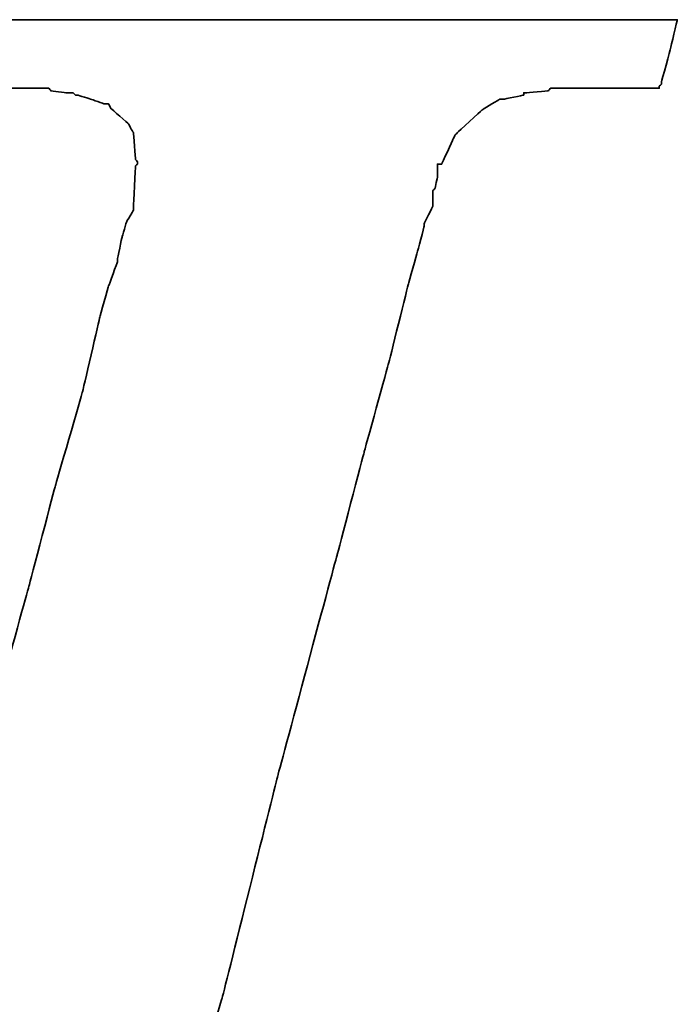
# Model space of a CAD drawing. Header units: millimetres. Extents: x 1382 to 1809, y 124 to 271.
# Tile 35 of 54: x 1710.49 to 1711.66, y 176.72 to 178.47. Entities that reach past the tile are written whole.
import ezdxf

# ---------------------------------------------------------------- set-up
doc = ezdxf.new("R2010")
doc.units = ezdxf.units.MM
doc.layers.add('DIM', color=4, linetype='CONTINUOUS')
doc.layers.add('layer 1', color=7, linetype='CONTINUOUS')

# ---------------------------------------------------------------- blocks, each defined once
blk = doc.blocks.new('TBI MOTION logo(完整正式版)')
at = {"layer": 'layer 1', "color": 22, "lineweight": 35}
blk.add_open_spline([(-40.59125, -7.943749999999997), (-40.59125, -7.943749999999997), (-40.97375, -7.943749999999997), (-40.97375, -7.943749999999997), (-40.97375, -7.943749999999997), (-40.97375, -7.943749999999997), (-41.38125, -7.943749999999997), (-41.38125, -7.943749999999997), (-41.38125, -7.943749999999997), (-41.38125, -7.943749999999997), (-41.54874999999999, -7.943749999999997), (-41.54874999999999, -7.943749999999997), (-41.54874999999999, -7.943749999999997), (-41.54874999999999, -7.943749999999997), (-41.59875, -7.943749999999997), (-41.59875, -7.943749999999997), (-41.59875, -7.943749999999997), (-41.59875, -7.943749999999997), (-41.88374999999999, -7.943749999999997), (-41.88374999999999, -7.943749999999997), (-41.88374999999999, -7.943749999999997), (-41.88374999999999, -7.943749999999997), (-41.90875, -7.91875), (-41.90875, -7.91875), (-41.90875, -7.91875), (-41.90875, -7.91875), (-42.19875, -7.871249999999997), (-42.19875, -7.871249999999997), (-42.19875, -7.871249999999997), (-42.19875, -7.871249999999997), (-42.43875, -7.82375), (-42.43875, -7.82375), (-42.43875, -7.82375), (-42.43875, -7.82375), (-42.45875, -7.82375), (-42.45875, -7.82375), (-42.45875, -7.82375), (-42.45875, -7.82375), (-42.48624999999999, -7.82375), (-42.48624999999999, -7.82375), (-42.48624999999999, -7.82375), (-42.48624999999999, -7.82375), (-42.67625, -7.723749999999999), (-42.67625, -7.723749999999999), (-42.67625, -7.723749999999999), (-42.67625, -7.723749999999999), (-42.70125, -7.70375), (-42.70125, -7.70375), (-42.70125, -7.70375), (-42.70125, -7.70375), (-42.72375, -7.678749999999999), (-42.72375, -7.678749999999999), (-42.72375, -7.678749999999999), (-42.72375, -7.678749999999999), (-42.86875, -7.488749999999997), (-42.86875, -7.488749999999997), (-42.86875, -7.488749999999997), (-42.86875, -7.488749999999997), (-42.89374999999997, -7.438749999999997), (-42.89374999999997, -7.438749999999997), (-42.89374999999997, -7.438749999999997), (-42.89374999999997, -7.438749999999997), (-42.91875, -7.388749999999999), (-42.91875, -7.388749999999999), (-42.91875, -7.388749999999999), (-42.91875, -7.388749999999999), (-42.93874999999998, -7.12875), (-42.93874999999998, -7.12875), (-42.93874999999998, -7.12875), (-42.93874999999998, -7.12875), (-42.96375, -7.103749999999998), (-42.96375, -7.103749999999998), (-42.96375, -7.103749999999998), (-42.96375, -7.103749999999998), (-42.96375, -7.053749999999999), (-42.96375, -7.053749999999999), (-42.96375, -7.053749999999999), (-42.96375, -7.053749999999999), (-42.96375, -7.00875), (-42.96375, -7.00875), (-42.96375, -7.00875), (-42.96375, -7.00875), (-42.91875, -6.69625), (-42.91875, -6.69625), (-42.91875, -6.69625), (-42.91875, -6.69625), (-42.91875, -6.62375), (-42.91875, -6.62375), (-42.91875, -6.62375), (-42.91875, -6.62375), (-42.91875, -6.59625), (-42.91875, -6.59625), (-42.91875, -6.59625), (-42.91875, -6.59625), (-42.91875, -6.57375), (-42.91875, -6.57375), (-42.91875, -6.57375), (-42.91875, -6.57375), (-42.91875, -6.528749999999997), (-42.91875, -6.528749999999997), (-42.91875, -6.528749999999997), (-42.91875, -6.528749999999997), (-42.89374999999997, -6.50375), (-42.89374999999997, -6.50375), (-42.89374999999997, -6.50375), (-42.89374999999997, -6.50375), (-42.84374999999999, -6.38375), (-42.84374999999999, -6.38375), (-42.84374999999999, -6.38375), (-42.84374999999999, -6.38375), (-42.84374999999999, -6.358749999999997), (-42.84374999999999, -6.358749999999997), (-42.84374999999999, -6.358749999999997), (-42.84374999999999, -6.358749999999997), (-42.74625, -6.143749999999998), (-42.74625, -6.143749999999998), (-42.74625, -6.143749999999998), (-42.74625, -6.143749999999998), (-42.70125, -5.853749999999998), (-42.70125, -5.853749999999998), (-42.70125, -5.853749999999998), (-42.70125, -5.853749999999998), (-42.60374999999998, -5.47125), (-42.60374999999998, -5.47125), (-42.60374999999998, -5.47125), (-42.60374999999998, -5.47125), (-42.60374999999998, -5.44875), (-42.60374999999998, -5.44875), (-42.60374999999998, -5.44875), (-42.60374999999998, -5.44875), (-42.38875, -4.678749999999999), (-42.38875, -4.678749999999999), (-42.38875, -4.678749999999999), (-42.38875, -4.678749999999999), (-42.36375, -4.653749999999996), (-42.36375, -4.653749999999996), (-42.36375, -4.653749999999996), (-42.36375, -4.653749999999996), (-42.12375, -3.69625), (-42.12375, -3.69625), (-42.12375, -3.69625), (-42.12375, -3.69625), (-42.12375, -3.67374), (-42.12375, -3.67374), (-42.12375, -3.67374), (-42.12375, -3.67374), (-41.78875, -2.593739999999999), (-41.78875, -2.593739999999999), (-41.78875, -2.593739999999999), (-41.78875, -2.593739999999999), (-41.18875, -0.19375), (-41.18875, -0.19375), (-41.18875, -0.19375), (-41.18875, -0.19375), (-40.54375, 2.20624), (-40.54375, 2.20624), (-40.54375, 2.20624), (-40.54375, 2.20624), (-40.25374999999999, 3.308749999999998), (-40.25374999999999, 3.308749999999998), (-40.25374999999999, 3.308749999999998), (-40.25374999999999, 3.308749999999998), (-39.98875, 4.27125), (-39.98875, 4.27125), (-39.98875, 4.27125), (-39.98875, 4.27125), (-39.77375, 5.131249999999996), (-39.77375, 5.131249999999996), (-39.77375, 5.131249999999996), (-39.77375, 5.131249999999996), (-39.67875, 5.47125), (-39.67875, 5.47125), (-39.67875, 5.47125), (-39.67875, 5.47125), (-39.60375, 5.756249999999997), (-39.60375, 5.756249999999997), (-39.60375, 5.756249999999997), (-39.60375, 5.756249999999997), (-39.60375, 5.78125), (-39.60375, 5.78125), (-39.60375, 5.78125), (-39.60375, 5.78125), (-39.50875, 5.97125), (-39.50875, 5.97125), (-39.50875, 5.97125), (-39.50875, 5.97125), (-39.50875, 6.138749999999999), (-39.50875, 6.138749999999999), (-39.50875, 6.138749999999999), (-39.50875, 6.138749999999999), (-39.48625, 6.166249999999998), (-39.48625, 6.166249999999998), (-39.48625, 6.166249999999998), (-39.48625, 6.166249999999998), (-39.46125, 6.286249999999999), (-39.46125, 6.286249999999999), (-39.46125, 6.286249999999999), (-39.46125, 6.286249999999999), (-39.46125, 6.426249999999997), (-39.46125, 6.426249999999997), (-39.46125, 6.426249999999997), (-39.46125, 6.426249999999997), (-39.41375, 6.426249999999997), (-39.41375, 6.426249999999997), (-39.41375, 6.426249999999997), (-39.41375, 6.426249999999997), (-39.29375, 6.69125), (-39.29375, 6.69125), (-39.29375, 6.69125), (-39.29375, 6.69125), (-39.26875, 6.741249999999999), (-39.26875, 6.741249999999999), (-39.26875, 6.741249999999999), (-39.26875, 6.741249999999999), (-39.24375, 6.76625), (-39.24375, 6.76625), (-39.24375, 6.76625), (-39.24375, 6.76625), (-38.98375, 7.006239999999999), (-38.98375, 7.006239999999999), (-38.98375, 7.006239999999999), (-38.98375, 7.006239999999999), (-38.95625, 7.026239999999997), (-38.95625, 7.026239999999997), (-38.95625, 7.026239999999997), (-38.95625, 7.026239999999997), (-38.78875, 7.126239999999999), (-38.78875, 7.126239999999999), (-38.78875, 7.126239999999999), (-38.78875, 7.126239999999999), (-38.76375, 7.126239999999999), (-38.76375, 7.126239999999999), (-38.76375, 7.126239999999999), (-38.76375, 7.126239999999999), (-38.74375, 7.126239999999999), (-38.74375, 7.126239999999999), (-38.74375, 7.126239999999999), (-38.74375, 7.126239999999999), (-38.52875, 7.171249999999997), (-38.52875, 7.171249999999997), (-38.52875, 7.171249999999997), (-38.52875, 7.171249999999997), (-38.52875, 7.196239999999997), (-38.52875, 7.196239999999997), (-38.52875, 7.196239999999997), (-38.52875, 7.196239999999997), (-38.50375, 7.196239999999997), (-38.50375, 7.196239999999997), (-38.50375, 7.196239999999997), (-38.50375, 7.196239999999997), (-38.26125, 7.21875), (-38.26125, 7.21875), (-38.26125, 7.21875), (-38.26125, 7.21875), (-38.23875000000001, 7.246239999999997), (-38.23875000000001, 7.246239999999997), (-38.23875000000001, 7.246239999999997), (-38.23875000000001, 7.246239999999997), (-38.21625, 7.246239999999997), (-38.21625, 7.246239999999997), (-38.21625, 7.246239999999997), (-38.21625, 7.246239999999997), (-38.18875, 7.246239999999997), (-38.18875, 7.246239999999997), (-38.18875, 7.246239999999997), (-38.18875, 7.246239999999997), (-37.90375, 7.246239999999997), (-37.90375, 7.246239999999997), (-37.90375, 7.246239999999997), (-37.90375, 7.246239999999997), (-37.85375, 7.246239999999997), (-37.85375, 7.246239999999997), (-37.85375, 7.246239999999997), (-37.85375, 7.246239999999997), (-37.75875, 7.246239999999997), (-37.75875, 7.246239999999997), (-37.75875, 7.246239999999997), (-37.75875, 7.246239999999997), (-37.42375, 7.246239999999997), (-37.42375, 7.246239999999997), (-37.42375, 7.246239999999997), (-37.42375, 7.246239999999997), (-37.08875, 7.246239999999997), (-37.08875, 7.246239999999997), (-37.08875, 7.246239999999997), (-37.08875, 7.246239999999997), (-37.06375, 7.246239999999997), (-37.06375, 7.246239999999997), (-37.06375, 7.246239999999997), (-37.06375, 7.246239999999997), (-37.06375, 7.266239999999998), (-37.06375, 7.266239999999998), (-37.06375, 7.266239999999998), (-37.06375, 7.266239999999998), (-37.03875, 7.291249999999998), (-37.03875, 7.291249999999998), (-37.03875, 7.291249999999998), (-37.03875, 7.291249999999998), (-37.03875, 7.31625), (-37.03875, 7.31625), (-37.03875, 7.31625), (-37.03875, 7.31625), (-36.94125, 7.676249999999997), (-36.94125, 7.676249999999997), (-36.94125, 7.676249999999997), (-36.94125, 7.676249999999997), (-36.86875, 7.98625), (-36.86875, 7.98625), (-36.86875, 7.98625), (-36.86875, 7.98625), (-36.98875000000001, 7.98625), (-36.98875000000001, 7.98625), (-36.98875000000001, 7.98625), (-36.98875000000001, 7.98625), (-37.42375, 7.98625), (-37.42375, 7.98625), (-37.42375, 7.98625), (-37.42375, 7.98625), (-37.94875, 7.98625), (-37.94875, 7.98625), (-37.94875, 7.98625), (-37.94875, 7.98625), (-38.57375, 7.98625), (-38.57375, 7.98625), (-38.57375, 7.98625), (-38.57375, 7.98625), (-39.29375, 7.98625), (-39.29375, 7.98625), (-39.29375, 7.98625), (-39.29375, 7.98625), (-40.82875, 7.98625), (-40.82875, 7.98625), (-40.82875, 7.98625), (-40.82875, 7.98625), (-42.36375, 7.98625), (-42.36375, 7.98625), (-42.36375, 7.98625), (-42.36375, 7.98625), (-43.08375, 7.98625), (-43.08375, 7.98625), (-43.08375, 7.98625), (-43.08375, 7.98625), (-43.70875, 7.98625), (-43.70875, 7.98625), (-43.70875, 7.98625), (-43.70875, 7.98625), (-44.23375, 7.98625), (-44.23375, 7.98625), (-44.23375, 7.98625), (-44.23375, 7.98625), (-44.66875, 7.98625), (-44.66875, 7.98625), (-44.66875, 7.98625), (-44.66875, 7.98625), (-44.88375, 7.98625), (-44.88375, 7.98625), (-44.88375, 7.98625), (-44.88375, 7.98625), (-44.90874999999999, 7.94125), (-44.90874999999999, 7.94125), (-44.90874999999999, 7.94125), (-44.90874999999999, 7.94125), (-44.90874999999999, 7.916249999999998), (-44.90874999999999, 7.916249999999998), (-44.90874999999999, 7.916249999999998), (-44.90874999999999, 7.916249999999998), (-45.00375, 7.55625), (-45.00375, 7.55625), (-45.00375, 7.55625), (-45.00375, 7.55625), (-45.05374999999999, 7.246239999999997), (-45.05374999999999, 7.246239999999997), (-45.05374999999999, 7.246239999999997), (-45.05374999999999, 7.246239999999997), (-44.61875, 7.246239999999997), (-44.61875, 7.246239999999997), (-44.61875, 7.246239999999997), (-44.61875, 7.246239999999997), (-44.11375, 7.246239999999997), (-44.11375, 7.246239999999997), (-44.11375, 7.246239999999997), (-44.11375, 7.246239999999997), (-43.99375, 7.246239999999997), (-43.99375, 7.246239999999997), (-43.99375, 7.246239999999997), (-43.99375, 7.246239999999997), (-43.94625, 7.246239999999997), (-43.94625, 7.246239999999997), (-43.94625, 7.246239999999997), (-43.94625, 7.246239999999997), (-43.92374, 7.246239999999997), (-43.92374, 7.246239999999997), (-43.92374, 7.246239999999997), (-43.92374, 7.246239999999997), (-43.65874999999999, 7.246239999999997), (-43.65874999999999, 7.246239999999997), (-43.65874999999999, 7.246239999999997), (-43.65874999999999, 7.246239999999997), (-43.63875, 7.21875), (-43.63875, 7.21875), (-43.63875, 7.21875), (-43.63875, 7.21875), (-43.46874999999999, 7.196239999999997), (-43.46874999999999, 7.196239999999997), (-43.46874999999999, 7.196239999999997), (-43.46874999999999, 7.196239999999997), (-43.39875, 7.196239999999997), (-43.39875, 7.196239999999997), (-43.39875, 7.196239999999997), (-43.39875, 7.196239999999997), (-43.37125, 7.171249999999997), (-43.37125, 7.171249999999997), (-43.37125, 7.171249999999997), (-43.37125, 7.171249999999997), (-43.34875, 7.171249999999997), (-43.34875, 7.171249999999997), (-43.34875, 7.171249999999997), (-43.34875, 7.171249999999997), (-43.20375, 7.126239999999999), (-43.20375, 7.126239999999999), (-43.20375, 7.126239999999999), (-43.20375, 7.126239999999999), (-43.05875, 7.076239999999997), (-43.05875, 7.076239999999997), (-43.05875, 7.076239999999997), (-43.05875, 7.076239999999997), (-43.01375, 7.076239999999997), (-43.01375, 7.076239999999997), (-43.01375, 7.076239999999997), (-43.01375, 7.076239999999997), (-42.98875, 7.026239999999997), (-42.98875, 7.026239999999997), (-42.98875, 7.026239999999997), (-42.98875, 7.026239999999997), (-42.79874999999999, 6.86125), (-42.79874999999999, 6.86125), (-42.79874999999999, 6.86125), (-42.79874999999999, 6.86125), (-42.77375, 6.81125), (-42.77375, 6.81125), (-42.77375, 6.81125), (-42.77375, 6.81125), (-42.74625, 6.76625), (-42.74625, 6.76625), (-42.74625, 6.76625), (-42.74625, 6.76625), (-42.72375, 6.47625), (-42.72375, 6.47625), (-42.72375, 6.47625), (-42.72375, 6.47625), (-42.70125, 6.45124), (-42.70125, 6.45124), (-42.70125, 6.45124), (-42.70125, 6.45124), (-42.70125, 6.426249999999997), (-42.70125, 6.426249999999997), (-42.70125, 6.426249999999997), (-42.70125, 6.426249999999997), (-42.72375, 6.40625), (-42.72375, 6.40625), (-42.72375, 6.40625), (-42.72375, 6.40625), (-42.74625, 5.97125), (-42.74625, 5.97125), (-42.74625, 5.97125), (-42.74625, 5.97125), (-42.74625, 5.94625), (-42.74625, 5.94625), (-42.74625, 5.94625), (-42.74625, 5.94625), (-42.74625, 5.926249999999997), (-42.74625, 5.926249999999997), (-42.74625, 5.926249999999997), (-42.74625, 5.926249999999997), (-42.77375, 5.876249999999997), (-42.77375, 5.876249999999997), (-42.77375, 5.876249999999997), (-42.77375, 5.876249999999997), (-42.81875, 5.80625), (-42.81875, 5.80625), (-42.81875, 5.80625), (-42.81875, 5.80625), (-42.86875, 5.63625), (-42.86875, 5.63625), (-42.86875, 5.63625), (-42.86875, 5.63625), (-42.91875, 5.39625), (-42.91875, 5.39625), (-42.91875, 5.39625), (-42.91875, 5.39625), (-42.91875, 5.37124), (-42.91875, 5.37124), (-42.91875, 5.37124), (-42.91875, 5.37124), (-43.01375, 5.10874), (-43.01375, 5.10874), (-43.01375, 5.10874), (-43.01375, 5.10874), (-43.10875, 4.771239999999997), (-43.10875, 4.771239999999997), (-43.10875, 4.771239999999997), (-43.10875, 4.771239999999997), (-43.29875, 3.956249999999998), (-43.29875, 3.956249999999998), (-43.29875, 3.956249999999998), (-43.29875, 3.956249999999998), (-43.58875, 2.951249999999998), (-43.58875, 2.951249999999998), (-43.58875, 2.951249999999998), (-43.58875, 2.951249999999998), (-43.87375, 1.87125), (-43.87375, 1.87125), (-43.87375, 1.87125), (-43.87375, 1.87125), (-44.52625, -0.50374), (-44.52625, -0.50374), (-44.52625, -0.50374), (-44.52625, -0.50374), (-45.14874999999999, -2.853749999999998), (-45.14874999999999, -2.853749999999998), (-45.14874999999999, -2.853749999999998), (-45.14874999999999, -2.853749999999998), (-45.43375, -3.95875), (-45.43375, -3.95875), (-45.43375, -3.95875), (-45.43375, -3.95875), (-45.69874999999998, -4.96875), (-45.69874999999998, -4.96875), (-45.69874999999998, -4.96875), (-45.69874999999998, -4.96875), (-45.91375, -5.78375), (-45.91375, -5.78375), (-45.91375, -5.78375), (-45.91375, -5.78375), (-46.01374999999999, -6.11875), (-46.01374999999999, -6.11875), (-46.01374999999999, -6.11875), (-46.01374999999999, -6.11875), (-46.01374999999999, -6.143749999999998), (-46.01374999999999, -6.143749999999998), (-46.01374999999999, -6.143749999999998), (-46.01374999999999, -6.143749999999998), (-46.10875, -6.40875), (-46.10875, -6.40875), (-46.10875, -6.40875), (-46.10875, -6.40875), (-46.15375, -6.648749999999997), (-46.15375, -6.648749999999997), (-46.15375, -6.648749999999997), (-46.15375, -6.648749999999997), (-46.20375, -6.83875), (-46.20375, -6.83875), (-46.20375, -6.83875), (-46.20375, -6.83875), (-46.22874999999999, -6.933749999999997), (-46.22874999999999, -6.933749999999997), (-46.22874999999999, -6.933749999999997), (-46.22874999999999, -6.933749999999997), (-46.22874999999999, -7.07875), (-46.22874999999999, -7.07875), (-46.22874999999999, -7.07875), (-46.22874999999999, -7.07875), (-46.27374999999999, -7.07875), (-46.27374999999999, -7.07875), (-46.27374999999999, -7.07875), (-46.27374999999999, -7.07875), (-46.39375, -7.34375), (-46.39375, -7.34375), (-46.39375, -7.34375), (-46.39375, -7.34375), (-46.39375, -7.36875), (-46.39375, -7.36875), (-46.39375, -7.36875), (-46.39375, -7.36875), (-46.42125, -7.388749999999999), (-46.42125, -7.388749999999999), (-46.42125, -7.388749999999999), (-46.42125, -7.388749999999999), (-46.68375, -7.678749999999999), (-46.68375, -7.678749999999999), (-46.68375, -7.678749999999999), (-46.68375, -7.678749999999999), (-46.70875, -7.70375), (-46.70875, -7.70375), (-46.70875, -7.70375), (-46.70875, -7.70375), (-46.75374999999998, -7.723749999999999), (-46.75374999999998, -7.723749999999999), (-46.75374999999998, -7.723749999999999), (-46.75374999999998, -7.723749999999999), (-47.08874999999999, -7.871249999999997), (-47.08874999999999, -7.871249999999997), (-47.08874999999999, -7.871249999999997), (-47.08874999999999, -7.871249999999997), (-47.11625, -7.871249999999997), (-47.11625, -7.871249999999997), (-47.11625, -7.871249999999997), (-47.11625, -7.871249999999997), (-47.13875, -7.893749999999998), (-47.13875, -7.893749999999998), (-47.13875, -7.893749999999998), (-47.13875, -7.893749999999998), (-47.56874999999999, -7.91875), (-47.56874999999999, -7.91875), (-47.56874999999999, -7.91875), (-47.56874999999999, -7.91875), (-47.59624999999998, -7.943749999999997), (-47.59624999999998, -7.943749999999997), (-47.59624999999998, -7.943749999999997), (-47.59624999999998, -7.943749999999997), (-47.64375, -7.943749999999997), (-47.64375, -7.943749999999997), (-47.64375, -7.943749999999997), (-47.64375, -7.943749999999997), (-47.73625, -7.943749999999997), (-47.73625, -7.943749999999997), (-47.73625, -7.943749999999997), (-47.73625, -7.943749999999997), (-48.07375, -7.943749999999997), (-48.07375, -7.943749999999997), (-48.07375, -7.943749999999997), (-48.07375, -7.943749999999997), (-48.36125, -7.943749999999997), (-48.36125, -7.943749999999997), (-48.36125, -7.943749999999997), (-48.36125, -7.943749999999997), (-48.36125, -7.966249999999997), (-48.36125, -7.966249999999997), (-48.36125, -7.966249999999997), (-48.36125, -7.966249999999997), (-48.36125, -7.991249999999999), (-48.36125, -7.991249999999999), (-48.36125, -7.991249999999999), (-48.36125, -7.991249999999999), (-48.38875, -8.013749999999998), (-48.38875, -8.013749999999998), (-48.38875, -8.013749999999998), (-48.38875, -8.013749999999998), (-48.50875, -8.34875), (-48.50875, -8.34875), (-48.50875, -8.34875), (-48.50875, -8.34875), (-48.55375, -8.68625), (-48.55375, -8.68625), (-48.55375, -8.68625), (-48.55375, -8.68625), (-48.45875, -8.68625), (-48.45875, -8.68625), (-48.45875, -8.68625), (-48.45875, -8.68625), (-48.07375, -8.68625), (-48.07375, -8.68625), (-48.07375, -8.68625), (-48.07375, -8.68625), (-47.52374999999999, -8.68625), (-47.52374999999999, -8.68625), (-47.52374999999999, -8.68625), (-47.52374999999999, -8.68625), (-46.92375, -8.68625), (-46.92375, -8.68625), (-46.92375, -8.68625), (-46.92375, -8.68625), (-46.25375, -8.68625), (-46.25375, -8.68625), (-46.25375, -8.68625), (-46.25375, -8.68625), (-46.20375, -8.68625), (-46.20375, -8.68625), (-46.20375, -8.68625), (-46.20375, -8.68625), (-44.71375, -8.68625), (-44.71375, -8.68625), (-44.71375, -8.68625), (-44.71375, -8.68625), (-43.22874999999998, -8.68625), (-43.22874999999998, -8.68625), (-43.22874999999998, -8.68625), (-43.22874999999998, -8.68625), (-42.55875, -8.68625), (-42.55875, -8.68625), (-42.55875, -8.68625), (-42.55875, -8.68625), (-42.50874999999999, -8.68625), (-42.50874999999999, -8.68625), (-42.50874999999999, -8.68625), (-42.50874999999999, -8.68625), (-41.93375, -8.68625), (-41.93375, -8.68625), (-41.93375, -8.68625), (-41.93375, -8.68625), (-41.38125, -8.68625), (-41.38125, -8.68625), (-41.38125, -8.68625), (-41.38125, -8.68625), (-40.97375, -8.68625), (-40.97375, -8.68625), (-40.97375, -8.68625), (-40.97375, -8.68625), (-40.78125, -8.68625), (-40.78125, -8.68625), (-40.78125, -8.68625), (-40.78125, -8.68625), (-40.78125, -8.638749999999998), (-40.78125, -8.638749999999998), (-40.78125, -8.638749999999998), (-40.78125, -8.638749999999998), (-40.75874999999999, -8.638749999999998), (-40.75874999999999, -8.638749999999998), (-40.75874999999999, -8.638749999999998), (-40.75874999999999, -8.638749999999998), (-40.66374999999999, -8.27875), (-40.66374999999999, -8.27875), (-40.66374999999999, -8.27875), (-40.66374999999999, -8.27875), (-40.59125, -7.943749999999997), (-40.59125, -7.943749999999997)], degree=3, knots=[0, 0, 0, 0, 0.0055865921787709, 0.0055865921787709, 0.0055865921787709, 0.0055866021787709, 0.0111731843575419, 0.0111731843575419, 0.0111731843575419, 0.0111731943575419, 0.0167597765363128, 0.0167597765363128, 0.0167597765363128, 0.0167597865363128, 0.0223463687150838, 0.0223463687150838, 0.0223463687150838, 0.0223463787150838, 0.0279329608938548, 0.0279329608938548, 0.0279329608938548, 0.0279329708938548, 0.0335195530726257, 0.0335195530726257, 0.0335195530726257, 0.0335195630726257, 0.0391061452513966, 0.0391061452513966, 0.0391061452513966, 0.0391061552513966, 0.0446927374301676, 0.0446927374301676, 0.0446927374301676, 0.0446927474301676, 0.0502793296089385, 0.0502793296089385, 0.0502793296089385, 0.0502793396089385, 0.0558659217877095, 0.0558659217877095, 0.0558659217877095, 0.0558659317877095, 0.0614525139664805, 0.0614525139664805, 0.0614525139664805, 0.0614525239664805, 0.0670391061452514, 0.0670391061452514, 0.0670391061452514, 0.0670391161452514, 0.0726256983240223, 0.0726256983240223, 0.0726256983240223, 0.0726257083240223, 0.0782122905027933, 0.0782122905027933, 0.0782122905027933, 0.0782123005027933, 0.0837988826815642, 0.0837988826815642, 0.0837988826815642, 0.0837988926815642, 0.0893854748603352, 0.0893854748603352, 0.0893854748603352, 0.0893854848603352, 0.0949720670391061, 0.0949720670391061, 0.0949720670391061, 0.0949720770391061, 0.1005586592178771, 0.1005586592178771, 0.1005586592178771, 0.1005586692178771, 0.106145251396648, 0.106145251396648, 0.106145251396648, 0.106145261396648, 0.1117318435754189, 0.1117318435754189, 0.1117318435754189, 0.1117318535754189, 0.1173184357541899, 0.1173184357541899, 0.1173184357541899, 0.1173184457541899, 0.1229050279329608, 0.1229050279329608, 0.1229050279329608, 0.1229050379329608, 0.1284916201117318, 0.1284916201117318, 0.1284916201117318, 0.1284916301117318, 0.1340782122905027, 0.1340782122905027, 0.1340782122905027, 0.1340782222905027, 0.1396648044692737, 0.1396648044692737, 0.1396648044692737, 0.1396648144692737, 0.1452513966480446, 0.1452513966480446, 0.1452513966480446, 0.1452514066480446, 0.1508379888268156, 0.1508379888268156, 0.1508379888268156, 0.1508379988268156, 0.1564245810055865, 0.1564245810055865, 0.1564245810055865, 0.1564245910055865, 0.1620111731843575, 0.1620111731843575, 0.1620111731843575, 0.1620111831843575, 0.1675977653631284, 0.1675977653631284, 0.1675977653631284, 0.1675977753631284, 0.1731843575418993, 0.1731843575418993, 0.1731843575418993, 0.1731843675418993, 0.1787709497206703, 0.1787709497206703, 0.1787709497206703, 0.1787709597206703, 0.1843575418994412, 0.1843575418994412, 0.1843575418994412, 0.1843575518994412, 0.1899441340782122, 0.1899441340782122, 0.1899441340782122, 0.1899441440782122, 0.1955307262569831, 0.1955307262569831, 0.1955307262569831, 0.1955307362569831, 0.2011173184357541, 0.2011173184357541, 0.2011173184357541, 0.2011173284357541, 0.206703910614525, 0.206703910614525, 0.206703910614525, 0.206703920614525, 0.2122905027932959, 0.2122905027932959, 0.2122905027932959, 0.2122905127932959, 0.2178770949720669, 0.2178770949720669, 0.2178770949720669, 0.2178771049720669, 0.2234636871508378, 0.2234636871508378, 0.2234636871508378, 0.2234636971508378, 0.2290502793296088, 0.2290502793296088, 0.2290502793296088, 0.2290502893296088, 0.2346368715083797, 0.2346368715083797, 0.2346368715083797, 0.2346368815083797, 0.2402234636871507, 0.2402234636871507, 0.2402234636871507, 0.2402234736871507, 0.2458100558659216, 0.2458100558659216, 0.2458100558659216, 0.2458100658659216, 0.2513966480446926, 0.2513966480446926, 0.2513966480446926, 0.2513966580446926, 0.2569832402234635, 0.2569832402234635, 0.2569832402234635, 0.2569832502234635, 0.2625698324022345, 0.2625698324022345, 0.2625698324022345, 0.2625698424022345, 0.2681564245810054, 0.2681564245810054, 0.2681564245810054, 0.2681564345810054, 0.2737430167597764, 0.2737430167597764, 0.2737430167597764, 0.2737430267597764, 0.2793296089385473, 0.2793296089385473, 0.2793296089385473, 0.2793296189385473, 0.2849162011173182, 0.2849162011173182, 0.2849162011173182, 0.2849162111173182, 0.2905027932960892, 0.2905027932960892, 0.2905027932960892, 0.2905028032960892, 0.2960893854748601, 0.2960893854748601, 0.2960893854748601, 0.29608939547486, 0.3016759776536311, 0.3016759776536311, 0.3016759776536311, 0.3016759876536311, 0.3072625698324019, 0.3072625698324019, 0.3072625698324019, 0.3072625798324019, 0.312849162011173, 0.312849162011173, 0.312849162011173, 0.312849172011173, 0.3184357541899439, 0.3184357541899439, 0.3184357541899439, 0.3184357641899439, 0.3240223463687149, 0.3240223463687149, 0.3240223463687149, 0.3240223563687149, 0.3296089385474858, 0.3296089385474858, 0.3296089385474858, 0.3296089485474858, 0.3351955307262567, 0.3351955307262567, 0.3351955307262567, 0.3351955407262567, 0.3407821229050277, 0.3407821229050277, 0.3407821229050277, 0.3407821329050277, 0.3463687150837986, 0.3463687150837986, 0.3463687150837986, 0.3463687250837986, 0.3519553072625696, 0.3519553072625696, 0.3519553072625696, 0.3519553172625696, 0.3575418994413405, 0.3575418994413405, 0.3575418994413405, 0.3575419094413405, 0.3631284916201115, 0.3631284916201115, 0.3631284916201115, 0.3631285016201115, 0.3687150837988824, 0.3687150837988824, 0.3687150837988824, 0.3687150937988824, 0.3743016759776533, 0.3743016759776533, 0.3743016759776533, 0.3743016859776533, 0.3798882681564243, 0.3798882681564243, 0.3798882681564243, 0.3798882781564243, 0.3854748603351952, 0.3854748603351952, 0.3854748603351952, 0.3854748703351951, 0.3910614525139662, 0.3910614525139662, 0.3910614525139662, 0.3910614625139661, 0.3966480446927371, 0.3966480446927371, 0.3966480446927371, 0.3966480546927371, 0.4022346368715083, 0.4022346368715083, 0.4022346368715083, 0.4022346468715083, 0.407821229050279, 0.407821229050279, 0.407821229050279, 0.407821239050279, 0.4134078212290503, 0.4134078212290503, 0.4134078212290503, 0.4134078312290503, 0.4189944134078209, 0.4189944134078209, 0.4189944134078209, 0.4189944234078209, 0.4245810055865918, 0.4245810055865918, 0.4245810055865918, 0.4245810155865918, 0.4301675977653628, 0.4301675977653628, 0.4301675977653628, 0.4301676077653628, 0.4357541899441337, 0.4357541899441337, 0.4357541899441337, 0.4357541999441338, 0.4413407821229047, 0.4413407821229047, 0.4413407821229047, 0.4413407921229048, 0.4469273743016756, 0.4469273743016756, 0.4469273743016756, 0.4469273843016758, 0.4525139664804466, 0.4525139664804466, 0.4525139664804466, 0.4525139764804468, 0.4581005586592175, 0.4581005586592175, 0.4581005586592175, 0.4581005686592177, 0.4636871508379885, 0.4636871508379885, 0.4636871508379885, 0.4636871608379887, 0.4692737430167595, 0.4692737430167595, 0.4692737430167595, 0.4692737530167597, 0.4748603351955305, 0.4748603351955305, 0.4748603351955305, 0.4748603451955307, 0.4804469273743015, 0.4804469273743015, 0.4804469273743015, 0.4804469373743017, 0.4860335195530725, 0.4860335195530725, 0.4860335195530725, 0.4860335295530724, 0.4916201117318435, 0.4916201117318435, 0.4916201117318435, 0.4916201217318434, 0.4972067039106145, 0.4972067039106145, 0.4972067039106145, 0.4972067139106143, 0.5027932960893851, 0.5027932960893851, 0.5027932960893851, 0.5027933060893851, 0.508379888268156, 0.508379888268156, 0.508379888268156, 0.508379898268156, 0.513966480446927, 0.513966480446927, 0.513966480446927, 0.5139664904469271, 0.519553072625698, 0.519553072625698, 0.519553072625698, 0.5195530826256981, 0.525139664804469, 0.525139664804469, 0.525139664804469, 0.525139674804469, 0.53072625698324, 0.53072625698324, 0.53072625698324, 0.5307262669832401, 0.536312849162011, 0.536312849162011, 0.536312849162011, 0.5363128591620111, 0.541899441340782, 0.541899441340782, 0.541899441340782, 0.5418994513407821, 0.547486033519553, 0.547486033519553, 0.547486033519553, 0.547486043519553, 0.553072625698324, 0.553072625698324, 0.553072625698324, 0.5530726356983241, 0.558659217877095, 0.558659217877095, 0.558659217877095, 0.558659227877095, 0.564245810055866, 0.564245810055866, 0.564245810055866, 0.564245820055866, 0.569832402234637, 0.569832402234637, 0.569832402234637, 0.5698324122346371, 0.575418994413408, 0.575418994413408, 0.575418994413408, 0.575419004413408, 0.581005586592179, 0.581005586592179, 0.581005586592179, 0.581005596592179, 0.58659217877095, 0.58659217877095, 0.58659217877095, 0.5865921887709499, 0.592178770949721, 0.592178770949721, 0.592178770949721, 0.5921787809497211, 0.5977653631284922, 0.5977653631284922, 0.5977653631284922, 0.5977653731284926, 0.603351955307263, 0.603351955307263, 0.603351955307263, 0.6033519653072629, 0.608938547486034, 0.608938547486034, 0.608938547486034, 0.608938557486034, 0.6145251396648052, 0.6145251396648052, 0.6145251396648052, 0.6145251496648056, 0.6201117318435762, 0.6201117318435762, 0.6201117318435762, 0.6201117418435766, 0.6256983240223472, 0.6256983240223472, 0.6256983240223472, 0.6256983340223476, 0.631284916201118, 0.631284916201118, 0.631284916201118, 0.631284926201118, 0.6368715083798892, 0.6368715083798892, 0.6368715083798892, 0.6368715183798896, 0.6424581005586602, 0.6424581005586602, 0.6424581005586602, 0.6424581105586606, 0.6480446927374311, 0.6480446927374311, 0.6480446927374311, 0.6480447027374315, 0.6536312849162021, 0.6536312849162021, 0.6536312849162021, 0.6536312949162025, 0.6592178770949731, 0.6592178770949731, 0.6592178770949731, 0.6592178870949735, 0.6648044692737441, 0.6648044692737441, 0.6648044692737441, 0.6648044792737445, 0.6703910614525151, 0.6703910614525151, 0.6703910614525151, 0.6703910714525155, 0.6759776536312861, 0.6759776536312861, 0.6759776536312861, 0.6759776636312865, 0.6815642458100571, 0.6815642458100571, 0.6815642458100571, 0.6815642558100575, 0.687150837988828, 0.687150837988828, 0.687150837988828, 0.687150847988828, 0.6927374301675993, 0.6927374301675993, 0.6927374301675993, 0.6927374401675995, 0.69832402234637, 0.69832402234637, 0.69832402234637, 0.69832403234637, 0.703910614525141, 0.703910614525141, 0.703910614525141, 0.703910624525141, 0.7094972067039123, 0.7094972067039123, 0.7094972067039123, 0.7094972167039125, 0.715083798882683, 0.715083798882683, 0.715083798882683, 0.715083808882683, 0.7206703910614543, 0.7206703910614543, 0.7206703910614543, 0.7206704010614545, 0.7262569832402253, 0.7262569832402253, 0.7262569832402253, 0.7262569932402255, 0.731843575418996, 0.731843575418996, 0.731843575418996, 0.731843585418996, 0.7374301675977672, 0.7374301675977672, 0.7374301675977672, 0.7374301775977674, 0.7430167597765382, 0.7430167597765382, 0.7430167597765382, 0.7430167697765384, 0.7486033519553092, 0.7486033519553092, 0.7486033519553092, 0.7486033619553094, 0.75418994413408, 0.75418994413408, 0.75418994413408, 0.75418995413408, 0.7597765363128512, 0.7597765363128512, 0.7597765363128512, 0.7597765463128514, 0.7653631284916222, 0.7653631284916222, 0.7653631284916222, 0.7653631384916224, 0.770949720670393, 0.770949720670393, 0.770949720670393, 0.770949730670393, 0.7765363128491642, 0.7765363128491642, 0.7765363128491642, 0.7765363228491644, 0.7821229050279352, 0.7821229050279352, 0.7821229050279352, 0.7821229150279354, 0.787709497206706, 0.787709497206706, 0.787709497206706, 0.787709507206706, 0.7932960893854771, 0.7932960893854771, 0.7932960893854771, 0.7932960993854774, 0.798882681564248, 0.798882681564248, 0.798882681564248, 0.798882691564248, 0.8044692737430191, 0.8044692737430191, 0.8044692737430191, 0.8044692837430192, 0.8100558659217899, 0.8100558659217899, 0.8100558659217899, 0.81005587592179, 0.8156424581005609, 0.8156424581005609, 0.8156424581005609, 0.815642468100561, 0.8212290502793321, 0.8212290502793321, 0.8212290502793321, 0.8212290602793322, 0.8268156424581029, 0.8268156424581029, 0.8268156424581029, 0.826815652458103, 0.8324022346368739, 0.8324022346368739, 0.8324022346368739, 0.832402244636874, 0.8379888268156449, 0.8379888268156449, 0.8379888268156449, 0.837988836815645, 0.8435754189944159, 0.8435754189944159, 0.8435754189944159, 0.8435754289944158, 0.8491620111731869, 0.8491620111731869, 0.8491620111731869, 0.849162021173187, 0.8547486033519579, 0.8547486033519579, 0.8547486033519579, 0.854748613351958, 0.8603351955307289, 0.8603351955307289, 0.8603351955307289, 0.860335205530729, 0.8659217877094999, 0.8659217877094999, 0.8659217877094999, 0.8659217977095, 0.8715083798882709, 0.8715083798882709, 0.8715083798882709, 0.871508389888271, 0.8770949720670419, 0.8770949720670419, 0.8770949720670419, 0.877094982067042, 0.8826815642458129, 0.8826815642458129, 0.8826815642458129, 0.882681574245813, 0.888268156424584, 0.888268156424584, 0.888268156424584, 0.8882681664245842, 0.8938547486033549, 0.8938547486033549, 0.8938547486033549, 0.893854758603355, 0.8994413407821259, 0.8994413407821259, 0.8994413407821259, 0.899441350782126, 0.9050279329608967, 0.9050279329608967, 0.9050279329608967, 0.9050279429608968, 0.9106145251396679, 0.9106145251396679, 0.9106145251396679, 0.910614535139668, 0.9162011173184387, 0.9162011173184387, 0.9162011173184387, 0.9162011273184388, 0.9217877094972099, 0.9217877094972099, 0.9217877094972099, 0.92178771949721, 0.9273743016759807, 0.9273743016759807, 0.9273743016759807, 0.9273743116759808, 0.9329608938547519, 0.9329608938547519, 0.9329608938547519, 0.932960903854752, 0.9385474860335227, 0.9385474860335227, 0.9385474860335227, 0.9385474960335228, 0.944134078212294, 0.944134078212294, 0.944134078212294, 0.9441340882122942, 0.9497206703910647, 0.9497206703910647, 0.9497206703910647, 0.9497206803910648, 0.9553072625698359, 0.9553072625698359, 0.9553072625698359, 0.955307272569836, 0.960893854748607, 0.960893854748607, 0.960893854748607, 0.9608938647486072, 0.9664804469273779, 0.9664804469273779, 0.9664804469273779, 0.9664804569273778, 0.972067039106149, 0.972067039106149, 0.972067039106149, 0.9720670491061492, 0.9776536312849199, 0.9776536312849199, 0.9776536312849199, 0.97765364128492, 0.9832402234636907, 0.9832402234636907, 0.9832402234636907, 0.9832402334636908, 0.988826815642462, 0.988826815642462, 0.988826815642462, 0.9888268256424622, 0.9944134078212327, 0.9944134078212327, 0.9944134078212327, 0.9944134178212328, 1, 1, 1, 1], dxfattribs=at)

msp = doc.modelspace()

# ---------------------------------------------------------------- block references
at = {"layer": 'DIM', "color": 7, "xscale": 0.1641908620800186, "yscale": 0.1641908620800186, "zscale": 0.1641908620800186}
msp.add_blockref('TBI MOTION logo(完整正式版)', (1717.71180533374, 177.1589187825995), dxfattribs=at)

doc.saveas('drawing.dxf')
